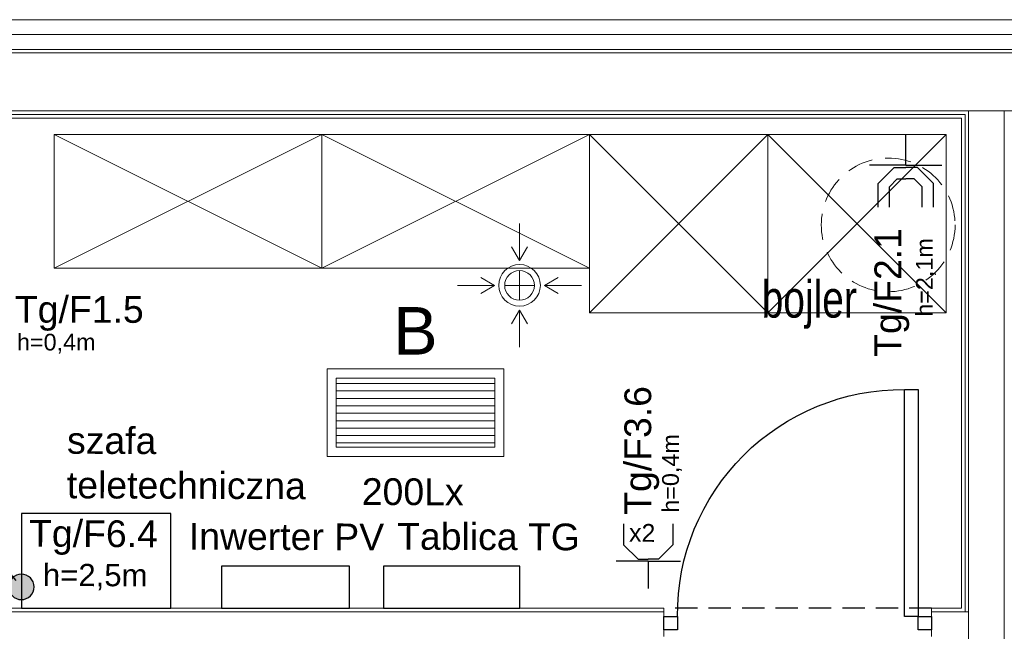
# Model space of a CAD drawing. Header units: inches. Extents: x 65192 to 78842, y -37594 to -36109.
# Tile 17 of 63: x 66534 to 66865, y -36545 to -36340. Entities that reach past the tile are written whole.
import ezdxf
from ezdxf.enums import TextEntityAlignment as Align

# ---------------------------------------------------------------- set-up
doc = ezdxf.new("R2010")
doc.units = ezdxf.units.IN
doc.header["$MEASUREMENT"] = 0
doc.linetypes.add('HIDDEN', pattern=[0.375, 0.25, -0.125])
for name, color, linetype, lineweight in [('--proj.wentylacja', 251, 'Continuous', 0), ('E-opisy', 240, 'Continuous', 25), ('LUXIONA', 140, 'Continuous', 20), ('p--ocieplenie-w.zew', 7, 'Continuous', 0), ('p--płyta GK', 7, 'Continuous', 0), ('p--wyposażenie', 251, 'Continuous', 0), ('p--łazienka NP', 251, 'Continuous', 25), ('p--ściana GK', 7, 'Continuous', 0), ('p--ściana szkielet', 7, 'Continuous', 0)]:
    doc.layers.add(name, color=color, linetype=linetype, lineweight=lineweight)
doc.layers.add('AA_KOMINY.W+_Nr_Pióra__152', color=7, linetype='Continuous', lineweight=5, true_color=0x40cfff)
for name, color, linetype in [('E_gniazda', 240, 'Continuous'), ('E_LAMPY', 240, 'Continuous'), ('p--drzwi', 7, 'Continuous'), ('p--opisy dodatkowe', 7, 'Continuous'), ('p--podciąg', 7, 'Continuous')]:
    doc.layers.add(name, color=color, linetype=linetype)
doc.styles.add('Arial', font='arial.ttf', dxfattribs={"width": 0.75})
doc.styles.add('GENERATED_STYLE_2', font='arial.ttf')
doc.styles.get("Standard").update_dxf_attribs({"font": 'ARIAL.TTF'})
doc.styles.add('STYL-1', font='arial.ttf', dxfattribs={"width": 0.75})
doc.linetypes.add('BATTING', pattern='A,0.0001,-0.1,[134,ltypeshp.shx,S=0.1,R=0,X=-0.1,Y=0],-0.2,[134,ltypeshp.shx,S=0.1,R=180,X=0.1,Y=0],-0.1', length=0.4001)

# ---------------------------------------------------------------- blocks, each defined once
blk = doc.blocks.new('drzwi-90-100')
for p, q in [((10.1, 87.38), (5.05, 87.38)), ((5.05, 87.38), (5.05, 2.53)), ((10.1, 2.53), (10.1, 87.38)), ((5.05, 2.53), (0, 2.53)), ((0, 2.53), (0, -2.53)), ((5.05, -2.53), (5.05, 2.53)), ((5.05, 2.53), (10.1, 2.53)), ((100, 2.53), (94.95, 2.53)), ((94.95, 2.53), (94.95, -2.53)), ((100, -2.53), (100, 2.53)), ((0, -2.53), (5.05, -2.53)), ((94.95, -2.53), (100, -2.53))]:
    blk.add_line(p, q)
blk.add_arc((10.8, 3.23), 84.15, 359.5233, 90.4767)
blk = doc.blocks.new('gniazdo-ip')
at = {"layer": 'E_gniazda', "lineweight": 30}
for p, q in [((8098.5835, 2764.6608), (8098.5835, 2764.4856)), ((8098.6679, 2764.6608), (8098.6679, 2764.5089)), ((8098.9136, 2764.6608), (8098.9136, 2764.5089)), ((8098.998, 2764.6608), (8098.998, 2764.4856)), ((8098.6679, 2764.5089), (8098.7274, 2764.4498)), ((8098.9136, 2764.5089), (8098.8541, 2764.4498)), ((8098.5835, 2764.4856), (8098.7043, 2764.3654)), ((8098.7274, 2764.4498), (8098.7907, 2764.4498)), ((8098.8541, 2764.4498), (8098.7907, 2764.4498)), ((8098.998, 2764.4856), (8098.8772, 2764.3654)), ((8098.7907, 2764.3482), (8098.5207, 2764.3482)), ((8098.7043, 2764.3654), (8098.7907, 2764.3654)), ((8098.8772, 2764.3654), (8098.7907, 2764.3654)), ((8098.7907, 2764.3482), (8098.7907, 2764.1178)), ((8098.7907, 2764.3482), (8099.0607, 2764.3482))]:
    blk.add_line(p, q, dxfattribs=at)
at = {"color": 7, "style": 'Arial'}
for tag, p in [('OBWÓD', (8098.7577, 2765.2194)), ('PRAD', (8098.7907, 2764.9588))]:
    blk.add_attdef(tag, text='', height=0.1875, dxfattribs=at).set_placement(p, align=Align.MIDDLE)
blk.add_attdef('fazy', (8099.3307, 2713.7907), '', height=0.1875, dxfattribs=at)
blk = doc.blocks.new('gn-1f')
at = {"layer": 'E_gniazda', "lineweight": 30}
for p, q in [((5465750.2434, 5917242.2776), (5465750.2434, 5917242.4824)), ((5465750.2434, 5917242.2776), (5465750.0034, 5917242.2776)), ((5465750.2434, 5917242.2776), (5465750.4834, 5917242.2776)), ((5465750.0592, 5917242.1555), (5465750.1665, 5917242.2623)), ((5465750.1665, 5917242.2623), (5465750.2434, 5917242.2623)), ((5465750.3202, 5917242.2623), (5465750.2434, 5917242.2623)), ((5465750.4276, 5917242.1555), (5465750.3202, 5917242.2623)), ((5465750.0592, 5917241.9997), (5465750.0592, 5917242.1555)), ((5465750.4276, 5917241.9997), (5465750.4276, 5917242.1555))]:
    blk.add_line(p, q, dxfattribs=at)
at = {"layer": 'E_gniazda', "color": 7, "style": 'Arial'}
blk.add_attdef('fazy', (5465750.6128, 5917242.1351), '', height=0.125, dxfattribs=at)
for tag, p in [('PRAD', (5465750.2366, 5917241.9258)), ('OBWÓD', (5465750.207, 5917241.7325))]:
    blk.add_attdef(tag, text='', height=0.125, dxfattribs=at).set_placement(p, align=Align.MIDDLE)
blk = doc.blocks.new('B')
at = {"layer": 'LUXIONA', "linetype": 'Continuous'}
h = blk.add_hatch(dxfattribs=at)
h.set_pattern_fill('ANSI31', color=256, scale=200, angle=135)
h.set_pattern_definition([(180, (966.344, -170.453), (-2e-15, -25), [])])
h.paths.add_polyline_path([(30.6, 263.5), (30.6, 31.5), (564.4, 31.5), (564.4, 263.5)])
for points in [[(0, 0), (595, 0), (595, 295), (0, 295)], [(30.6, 31.5), (564.4, 31.5), (564.4, 263.5), (30.6, 263.5)]]:
    blk.add_lwpolyline(points, close=True, dxfattribs=at)
at = {"layer": 'LUXIONA'}
blk.add_attdef('OZNACZENIE', text='', height=80, dxfattribs=at).set_placement((297.5, 343.1), align=Align.CENTER)
blk = doc.blocks.new('SPLINE_10', base_point=(16648.91, -8782.46))
at = {"lineweight": 30, "true_color": 0xf50000}
h = blk.add_hatch(color=1, dxfattribs=at)
h.dxf.hatch_style = 1
h.paths.add_polyline_path([(16574.2, -8575.14, 1), (16553.82, -8575.14, 1)])
at = {"color": 1, "lineweight": 30, "true_color": 0xf50000}
blk.add_circle((16564.01, -8575.14), 10.19, dxfattribs=at)
at = {"layer": 'AA_KOMINY.W+_Nr_Pióra__152', "color": 1, "lineweight": 30, "true_color": 0xf50000, "flags": 128}
for points in [[(16568.73, -8507.47), (16563.94, -8503.18), (16562.46, -8499.8), (16562.08, -8495.23), (16562.08, -8473.3)], [(16568.58, -8524.69), (16574.28, -8524.69), (16580.11, -8523.81), (16583.16, -8522.45), (16585.95, -8519.99), (16586.54, -8518.3), (16586.6, -8515.19), (16585.63, -8513.18), (16582.51, -8511.62), (16574.14, -8508.98), (16568.73, -8507.47)], [(16553.59, -8542.86), (16550.61, -8541.84), (16548.23, -8540.13), (16546.98, -8537.42), (16546.98, -8533.86), (16547.83, -8530.69), (16549.88, -8527.59), (16558.29, -8524.69)], [(16558.29, -8524.69), (16568.58, -8524.69)], [(16564.01, -8568.48), (16564.01, -8555.3), (16563, -8551.75), (16561.94, -8549.85), (16559.84, -8546.96), (16553.59, -8542.86)]]:
    blk.add_lwpolyline(points, dxfattribs=at)
blk = doc.blocks.new('went-rzut parter-inst')
for p, q in [((-939.18, -47.91), (-939.18, -35.49)), ((-939.18, -47.89), (-941.87, -43.3)), ((-939.18, -47.89), (-936.5, -43.3)), ((-939.18, -51.29), (-939.18, -61.29)), ((-947.56, -56.29), (-959.99, -56.29)), ((-947.58, -56.29), (-952.17, -53.6)), ((-947.58, -56.29), (-952.17, -58.98)), ((-944.18, -56.29), (-934.18, -56.29)), ((-930.81, -56.29), (-918.38, -56.29)), ((-930.78, -56.29), (-926.2, -53.6)), ((-930.78, -56.29), (-926.2, -58.98)), ((-939.18, -64.69), (-941.87, -69.28)), ((-939.18, -64.67), (-939.18, -77.09)), ((-939.18, -64.69), (-936.5, -69.28))]:
    blk.add_line(p, q)
for radius, start, end in [(7, 0, 180), (5, 0, 180), (5, 0, 180), (5, 0, 180), (5, 0, 180), (7, 180, 0), (5, 180, 0), (5, 180, 0), (5, 180, 0), (5, 180, 0)]:
    blk.add_arc((-939.18, -56.29), radius, start, end)

msp = doc.modelspace()

# ---------------------------------------------------------------- linework, layer by layer
at = {"linetype": 'Continuous', "ltscale": 12}
for points in [[(66534.28, -36537.7), (66584.55, -36537.7), (66584.55, -36505.74), (66534.28, -36505.74)], [(66601.62, -36537.7), (66644.62, -36537.7), (66644.62, -36523.47), (66601.62, -36523.47)], [(66656.03, -36537.7), (66701.87, -36537.7), (66701.87, -36523.47), (66656.03, -36523.47)]]:
    msp.add_lwpolyline(points, close=True, dxfattribs=at)
at = {"layer": 'p--ocieplenie-w.zew', "linetype": 'BATTING', "ltscale": 10}
msp.add_line((66482.14, -36344.55), (66963.79, -36344.55), dxfattribs=at)
at = {"layer": 'p--podciąg', "linetype": 'HIDDEN', "ltscale": 30}
msp.add_line((66840.39, -36537.7), (66750.39, -36537.7), dxfattribs=at)
at = {"layer": 'p--płyta GK', "ltscale": 35}
for p, q in [((66506.04, -36371.45), (66851.64, -36371.45)), ((66507.29, -36372.7), (66850.39, -36372.7)), ((66850.39, -36537.7), (66850.39, -36372.7)), ((66851.64, -36538.95), (66851.64, -36371.45))]:
    msp.add_line(p, q, dxfattribs=at)
at = {"layer": 'p--wyposażenie', "linetype": 'Continuous', "lineweight": 5}
for p, q in [((66545.32, -36423.2), (66635.32, -36378.2)), ((66635.32, -36423.2), (66545.32, -36378.2)), ((66635.32, -36423.2), (66725.32, -36378.2)), ((66725.32, -36423.2), (66635.32, -36378.2)), ((66725.32, -36438.2), (66785.32, -36378.2)), ((66725.32, -36378.2), (66785.32, -36438.2)), ((66785.32, -36438.2), (66845.32, -36378.2)), ((66785.32, -36378.2), (66845.32, -36438.2))]:
    msp.add_line(p, q, dxfattribs=at)
for points in [[(66545.32, -36423.2), (66635.32, -36423.2), (66635.32, -36378.2), (66545.32, -36378.2)], [(66635.32, -36423.2), (66725.32, -36423.2), (66725.32, -36378.2), (66635.32, -36378.2)], [(66725.32, -36378.2), (66785.32, -36378.2), (66785.32, -36438.2), (66725.32, -36438.2)], [(66785.32, -36378.2), (66845.32, -36378.2), (66845.32, -36438.2), (66785.32, -36438.2)]]:
    msp.add_lwpolyline(points, close=True, dxfattribs=at)
at = {"layer": 'p--łazienka NP', "linetype": 'HIDDEN', "lineweight": 5, "ltscale": 35}
msp.add_circle((66825.79, -36408.63), 22.5, dxfattribs=at)
at = {"layer": 'p--ściana GK', "ltscale": 35}
for p, q in [((66504.84, -36538.95), (66750.39, -36538.95)), ((66507.29, -36537.7), (66750.39, -36537.7)), ((66750.39, -36537.7), (66750.39, -36547.2)), ((66840.39, -36537.7), (66840.39, -36547.2)), ((66840.39, -36537.7), (66850.39, -36537.7)), ((66840.39, -36538.95), (66852.84, -36538.95))]:
    msp.add_line(p, q, dxfattribs=at)
at = {"layer": 'p--ściana szkielet', "ltscale": 35}
for p, q in [((66474.14, -36339.55), (66964.79, -36339.55)), ((66474.14, -36339.55), (66964.79, -36339.55)), ((66484.14, -36349.55), (66964.79, -36349.55)), ((66485.34, -36350.75), (67106.49, -36350.75)), ((66485.34, -36370.25), (66961.79, -36370.25)), ((66852.84, -36660.1), (66852.84, -36370.25)), ((66864.84, -36660.1), (66864.84, -36370.25))]:
    msp.add_line(p, q, dxfattribs=at)

# ---------------------------------------------------------------- block references
at = {"layer": '--proj.wentylacja', "linetype": 'Continuous', "ltscale": 12}
msp.add_blockref('went-rzut parter-inst', (67640.99, -36372.7), dxfattribs=at)
at = {"layer": 'E_gniazda'}
ref = msp.add_blockref('gniazdo-ip', (431277.29, 88007.1), dxfattribs=dict(at, xscale=45.00000000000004, yscale=45.00000000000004, zscale=45.00000000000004, rotation=180))
ref.add_attrib('PRAD', 'h=2,1m', dxfattribs={"layer": '0', "color": 7, "height": 5.625, "rotation": 90, "style": 'Arial'}).set_placement((66838.33, -36426.34), align=Align.MIDDLE)
ref.add_attrib('OBWÓD', 'Tg/F2.1', dxfattribs={"layer": '0', "color": 7, "height": 9, "rotation": 90, "style": 'Arial'}).set_placement((66830.17, -36409.72), align=Align.RIGHT)
ref = msp.add_blockref('gn-1f', (266342419, -245995201.59), dxfattribs=dict(at, xscale=45.00000000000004, yscale=45.00000000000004, zscale=45.00000000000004, rotation=89.99999999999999))
ref.add_attrib('OBWÓD', 'Tg/F1.5', dxfattribs={"layer": '0', "color": 7, "height": 9, "style": 'Arial'}).set_placement((66575.42, -36441.6), align=Align.RIGHT)
ref.add_attrib('PRAD', 'h=0,4m', dxfattribs={"layer": '0', "color": 7, "height": 5.625, "style": 'Arial'}).set_placement((66546, -36448.47), align=Align.MIDDLE)
ref = msp.add_blockref('gn-1f', (246025506.07, 266239380.68), dxfattribs=dict(at, xscale=45.00000000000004, yscale=45.00000000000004, zscale=45.00000000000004, rotation=180))
ref.add_attrib('OBWÓD', 'Tg/F3.6', dxfattribs={"layer": '0', "color": 7, "height": 9, "rotation": 90, "style": 'Arial'}).set_placement((66746.08, -36462.9), align=Align.RIGHT)
ref.add_attrib('PRAD', 'h=0,4m', dxfattribs={"layer": '0', "color": 7, "height": 5.625, "rotation": 90, "style": 'Arial'}).set_placement((66752.95, -36492.32), align=Align.MIDDLE)
at = {"layer": 'E_LAMPY', "linetype": 'Continuous', "xscale": -0.4200000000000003, "yscale": 0.4200000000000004, "zscale": 0.4200000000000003, "rotation": 39.62132203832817}
msp.add_blockref('SPLINE_10', (66562.34, -36620.33), dxfattribs=at)
at = {"layer": 'LUXIONA', "color": 7, "linetype": 'ByBlock'}
ref = msp.add_blockref('B', (66637.06, -36486.6), dxfattribs=dict(at, xscale=0.09999999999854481, yscale=0.1000000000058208, zscale=0.1))
ref.add_attrib('OZNACZENIE', 'B', dxfattribs={"height": 16}).set_placement((66666.81, -36452.29), align=Align.CENTER)
at = {"layer": 'p--drzwi', "xscale": -0.9, "yscale": 0.9}
msp.add_blockref('drzwi-90-100', (66840.39, -36542.7), dxfattribs=at)

# ---------------------------------------------------------------- texts
at = {"layer": 'E-opisy', "color": 7, "linetype": 'Continuous', "attachment_point": 1, "rotation": 359.7673, "style": 'GENERATED_STYLE_2'}
for s, insert, char_height in [('szafa \\Pteletechniczna', (66549.66, -36476.67), 9), ('200Lx', (66648.78, -36493.9), 9), ('Tg/F6.4', (66536.88, -36507.98), 9), ('Inwerter PV', (66590.61, -36508.95), 9), ('Tablica TG', (66660.66, -36508.95), 9), ('h=2,5m', (66541.53, -36522.7), 7.489)]:
    msp.add_mtext(s, dxfattribs=dict(at, insert=insert, char_height=char_height))
at = {"layer": 'E-opisy', "linetype": 'Continuous', "insert": (66738.66, -36509.31), "char_height": 5.991, "attachment_point": 1, "rotation": 359.7673, "style": 'GENERATED_STYLE_2'}
msp.add_mtext('x2', dxfattribs=at)
at = {"layer": 'p--opisy dodatkowe', "insert": (66783.22, -36443.62), "char_height": 12.5, "width": 177.1707, "attachment_point": 7, "style": 'STYL-1'}
msp.add_mtext('bojler', dxfattribs=at)

doc.saveas('drawing.dxf')
